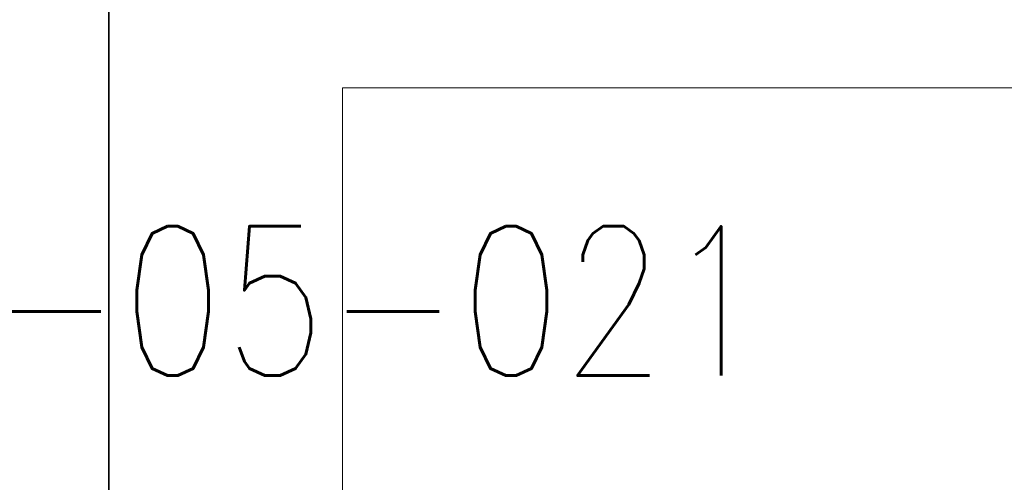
# Model space of a CAD drawing. Header units: centimetres. Extents: x -228435 to 111511, y -89367 to 428125.
# Tile 103 of 219: x -16769 to -14240, y 54386 to 55575. Entities that reach past the tile are written whole.
import ezdxf
from ezdxf.xclip import XClip

# ---------------------------------------------------------------- set-up
doc = ezdxf.new("R2010")
doc.units = ezdxf.units.CM
doc.header["$LTSCALE"] = 50
doc.header["$XCLIPFRAME"] = 0
for name, pattern in [('Balustrady$0$DASHED', [0.75, 0.5, -0.25]), ('DASHDOT2', [12.7, 6.35, -3.175, 0, -3.175]), ('HIDDENX2', [19.05, 12.7, -6.35])]:
    doc.linetypes.add(name, pattern=pattern)
doc.layers.get('0').update_dxf_attribs({"color": 8})
for name, color, linetype in [('ARCH_INFO_OSIE_IST', 8, 'DASHDOT2'), ('Osie rzutów$0$ARCH_INFO_OSIE_OPISY_IST', 8, 'Continuous'), ('RYSUNKOWE_XREF', 8, 'Continuous')]:
    doc.layers.add(name, color=color, linetype=linetype)
doc.layers.add('ARCH_SUFITY_PODWIESZANE', color=8, linetype='HIDDENX2', lineweight=9)
doc.styles.add('ROMANS-50-CM', font='romans.shx', dxfattribs={"width": 0.8, "height": 10})

# ---------------------------------------------------------------- blocks, each defined once
blk = doc.blocks.new('SU Lampy kwadratowe +0')
at = {"layer": 'ARCH_SUFITY_PODWIESZANE', "ltscale": 2.5}
blk.add_lwpolyline([(10520, 10040), (10700, 10040), (10700, 9860), (10520, 9860)], close=True, dxfattribs=at)
blk = doc.blocks.new('Osie rzutów')
at = {"layer": 'ARCH_INFO_OSIE_IST', "ltscale": 10}
blk.add_line((10460, 12510), (10460, 4623.26), dxfattribs=at)
blk = doc.blocks.new('A$C6FDA0163')
at = {"layer": 'RYSUNKOWE_XREF'}
blk.add_blockref('Osie rzutów', (-10460.03, -9819.05, -630), dxfattribs=at)

msp = doc.modelspace()

# ---------------------------------------------------------------- block references
ref = msp.add_blockref('A$C6FDA0163', (-16540, 53190.5, 630), dxfattribs=dict(xscale=10, yscale=10, zscale=10))
XClip(ref).set_block_clipping_path([(-400.031931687, -2219.05), (399.968068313, 380.95)])
at = {"layer": 'ARCH_SUFITY_PODWIESZANE', "ltscale": 2.5, "xscale": 10, "yscale": 10, "zscale": 10}
msp.add_blockref('SU Lampy kwadratowe +0', (-121140, -45000, -5670), dxfattribs=at)
at = {"layer": 'Osie rzutów$0$ARCH_INFO_OSIE_OPISY_IST', "xscale": 10, "yscale": 10, "zscale": 10}
msp.add_blockref('Osie rzutów', (-121140, -45000, 630), dxfattribs=at)

# ---------------------------------------------------------------- texts
at = {"linetype": 'Balustrady$0$DASHED', "lineweight": 20, "ltscale": 50, "insert": (-19219.92022, 55044.04618, -87270), "char_height": 384, "width": 9710.0117895, "attachment_point": 1, "style": 'ROMANS-50-CM'}
msp.add_mtext('Detal W-AA-05-021', dxfattribs=at)

doc.saveas('drawing.dxf')
